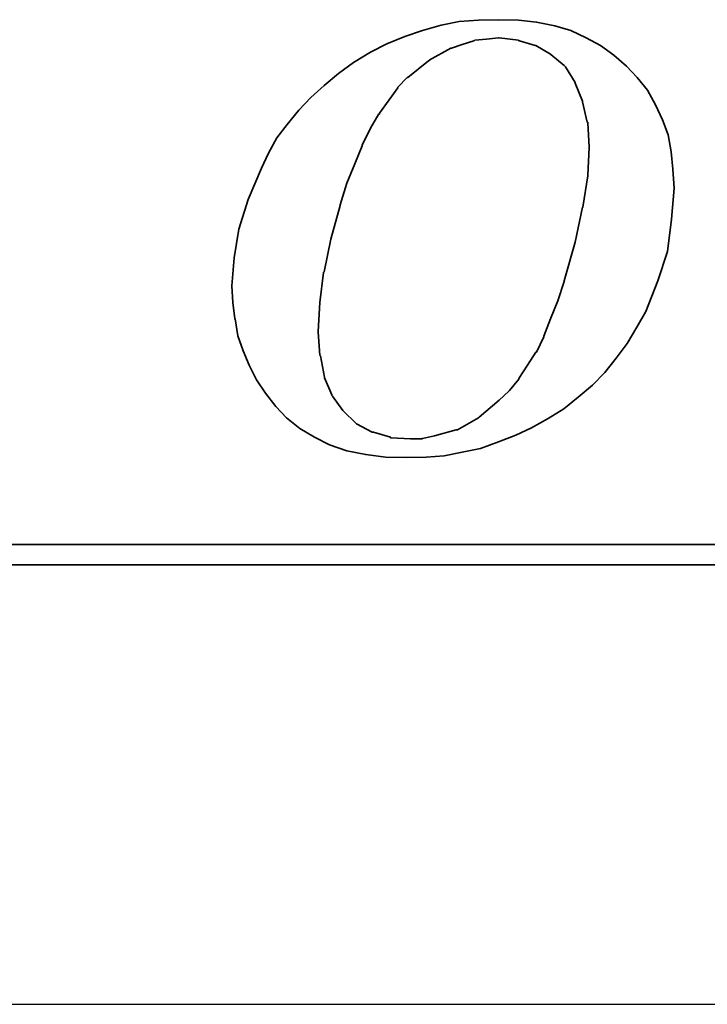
# Model space of a CAD drawing. Header units: inches. Extents: x 18 to 1412, y -76 to 627.
# Tile 27 of 41: x 153 to 158, y 123 to 130. Entities that reach past the tile are written whole.
import ezdxf

# ---------------------------------------------------------------- set-up
doc = ezdxf.new("R2010")
doc.units = ezdxf.units.IN
doc.header["$MEASUREMENT"] = 0
doc.layers.add('DIM', color=4, linetype='Continuous')
doc.layers.add('layer 1', color=7, linetype='Continuous')

# ---------------------------------------------------------------- blocks, each defined once
blk = doc.blocks.new('TBI MOTION logo(完整正式版)')
at = {"layer": 'layer 1', "color": 22, "lineweight": 35}
for points, knots in [([(-11.34375, -6.98375), (-11.34375, -6.98375), (-10.91375, -7.43875), (-10.91375, -7.43875), (-10.91375, -7.43875), (-10.91375, -7.43875), (-10.38625, -7.87125), (-10.38625, -7.87125), (-10.38625, -7.87125), (-10.38625, -7.87125), (-9.81125, -8.20375), (-9.81125, -8.20375), (-9.81125, -8.20375), (-9.81125, -8.20375), (-9.21125, -8.51875), (-9.21125, -8.51875), (-9.21125, -8.51875), (-9.21125, -8.51875), (-8.51625, -8.75875), (-8.51625, -8.75875), (-8.51625, -8.75875), (-8.51625, -8.75875), (-7.77125, -8.90375), (-7.77125, -8.90375), (-7.77125, -8.90375), (-7.77125, -8.90375), (-6.97875, -8.99875), (-6.97875, -8.99875), (-6.97875, -8.99875), (-6.97875, -8.99875), (-6.14125, -9.02375), (-6.14125, -9.02375), (-6.14125, -9.02375), (-6.14125, -9.02375), (-5.37125, -8.99875), (-5.37125, -8.99875), (-5.37125, -8.99875), (-5.37125, -8.99875), (-4.65375, -8.94875), (-4.65375, -8.94875), (-4.65375, -8.94875), (-4.65375, -8.94875), (-3.93375, -8.80625), (-3.93375, -8.80625), (-3.93375, -8.80625), (-3.93375, -8.80625), (-3.21375, -8.66375), (-3.21375, -8.66375), (-3.21375, -8.66375), (-3.21375, -8.66375), (-2.49375, -8.39875), (-2.49375, -8.39875), (-2.49375, -8.39875), (-2.49375, -8.39875), (-1.79875, -8.13375), (-1.79875, -8.13375), (-1.79875, -8.13375), (-1.79875, -8.13375), (-1.17375, -7.84375), (-1.17375, -7.84375), (-1.17375, -7.84375), (-1.17375, -7.84375), (-0.52375, -7.46375), (-0.52375, -7.46375), (-0.52375, -7.46375), (-0.52375, -7.46375), (0.10124, -7.07875), (0.10124, -7.07875), (0.10124, -7.07875), (0.10124, -7.07875), (0.67625, -6.62375), (0.67625, -6.62375), (0.67625, -6.62375), (0.67625, -6.62375), (1.24874, -6.14375), (1.24874, -6.14375), (1.24874, -6.14375), (1.24874, -6.14375), (1.72874, -5.64125), (1.72874, -5.64125), (1.72874, -5.64125), (1.72874, -5.64125), (2.18624, -5.06375), (2.18624, -5.06375), (2.18624, -5.06375), (2.18624, -5.06375), (2.61625, -4.48874), (2.61625, -4.48874), (2.61625, -4.48874), (2.61625, -4.48874), (3.00125, -3.83874), (3.00125, -3.83874), (3.00125, -3.83874), (3.00125, -3.83874), (3.36124, -3.21374), (3.36124, -3.21374), (3.36124, -3.21374), (3.36124, -3.21374), (3.84374, -1.99125), (3.84374, -1.99125), (3.84374, -1.99125), (3.84374, -1.99125), (4.22625, -0.81875), (4.22625, -0.81875), (4.22625, -0.81875), (4.22625, -0.81875), (4.39125, 0.45624), (4.39125, 0.45624), (4.39125, 0.45624), (4.39125, 0.45624), (4.48874, 1.70124), (4.48874, 1.70124), (4.48874, 1.70124), (4.48874, 1.70124), (4.43874, 2.44625), (4.43874, 2.44625), (4.43874, 2.44625), (4.43874, 2.44625), (4.36874, 3.14125), (4.36874, 3.14125), (4.36874, 3.14125), (4.36874, 3.14125), (4.25125, 3.81125), (4.25125, 3.81125), (4.25125, 3.81125), (4.25125, 3.81125), (4.03124, 4.41125), (4.03124, 4.41125), (4.03124, 4.41125), (4.03124, 4.41125), (3.74374, 5.01125), (3.74374, 5.01125), (3.74374, 5.01125), (3.74374, 5.01125), (3.43124, 5.58875), (3.43124, 5.58875), (3.43124, 5.58875), (3.43124, 5.58875), (3.02625, 6.09125), (3.02625, 6.09125), (3.02625, 6.09125), (3.02625, 6.09125), (2.59374, 6.54875), (2.59374, 6.54875), (2.59374, 6.54875), (2.59374, 6.54875), (2.09124, 6.98125), (2.09124, 6.98125), (2.09124, 6.98125), (2.09124, 6.98125), (1.56124, 7.36625), (1.56124, 7.36625), (1.56124, 7.36625), (1.56124, 7.36625), (0.98624, 7.67625), (0.98624, 7.67625), (0.98624, 7.67625), (0.98624, 7.67625), (0.38624, 7.96375), (0.38624, 7.96375), (0.38624, 7.96375), (0.38624, 7.96375), (-0.25875, 8.15625), (-0.25875, 8.15625), (-0.25875, 8.15625), (-0.25875, 8.15625), (-0.98125, 8.30125), (-0.98125, 8.30125), (-0.98125, 8.30125), (-0.98125, 8.30125), (-1.70124, 8.37125), (-1.70124, 8.37125), (-1.70124, 8.37125), (-1.70124, 8.37125), (-2.49375, 8.39624), (-2.49375, 8.39624), (-2.49375, 8.39624), (-2.49375, 8.39624), (-3.28625, 8.37125), (-3.28625, 8.37125), (-3.28625, 8.37125), (-3.28625, 8.37125), (-4.05125, 8.32125), (-4.05125, 8.32125), (-4.05125, 8.32125), (-4.05125, 8.32125), (-4.77375, 8.18125), (-4.77375, 8.18125), (-4.77375, 8.18125), (-4.77375, 8.18125), (-5.51625, 7.96375), (-5.51625, 7.96375), (-5.51625, 7.96375), (-5.51625, 7.96375), (-6.21125, 7.72625), (-6.21125, 7.72625), (-6.21125, 7.72625), (-6.21125, 7.72625), (-6.92875, 7.43625), (-6.92875, 7.43625), (-6.92875, 7.43625), (-6.92875, 7.43625), (-7.57875, 7.10125), (-7.57875, 7.10125), (-7.57875, 7.10125), (-7.57875, 7.10125), (-8.24875, 6.69125), (-8.24875, 6.69125), (-8.24875, 6.69125), (-8.24875, 6.69125), (-8.84875, 6.26125), (-8.84875, 6.26125), (-8.84875, 6.26125), (-8.84875, 6.26125), (-9.42625, 5.78125), (-9.42625, 5.78125), (-9.42625, 5.78125), (-9.42625, 5.78125), (-9.95375, 5.30125), (-9.95375, 5.30125), (-9.95375, 5.30125), (-9.95375, 5.30125), (-10.43375, 4.79624), (-10.43375, 4.79624), (-10.43375, 4.79624), (-10.43375, 4.79624), (-10.88875, 4.22125), (-10.88875, 4.22125), (-10.88875, 4.22125), (-10.88875, 4.22125), (-11.29875, 3.69375), (-11.29875, 3.69375), (-11.29875, 3.69375), (-11.29875, 3.69375), (-11.63375, 3.09125), (-11.63375, 3.09125), (-11.63375, 3.09125), (-11.63375, 3.09125), (-11.91875, 2.49625), (-11.91875, 2.49625), (-11.91875, 2.49625), (-11.91875, 2.49625), (-12.44875, 1.24625), (-12.44875, 1.24625), (-12.44875, 1.24625), (-12.44875, 1.24625), (-12.80875, 0.06874), (-12.80875, 0.06874), (-12.80875, 0.06874), (-12.80875, 0.06874), (-12.99875, -1.07875), (-12.99875, -1.07875), (-12.99875, -1.07875), (-12.99875, -1.07875), (-13.09375, -2.18375), (-13.09375, -2.18375), (-13.09375, -2.18375), (-13.09375, -2.18375), (-13.04875, -2.85375), (-13.04875, -2.85375), (-13.04875, -2.85375), (-13.04875, -2.85375), (-12.97375, -3.50375), (-12.97375, -3.50375), (-12.97375, -3.50375), (-12.97375, -3.50375), (-12.95375, -3.50375), (-12.95375, -3.50375), (-12.95375, -3.50375), (-12.95375, -3.50375), (-12.85375, -4.17375), (-12.85375, -4.17375), (-12.85375, -4.17375), (-12.85375, -4.17375), (-12.63875, -4.77624), (-12.63875, -4.77624), (-12.63875, -4.77624), (-12.63875, -4.77624), (-12.39875, -5.35125), (-12.39875, -5.35125), (-12.39875, -5.35125), (-12.39875, -5.35125), (-12.11375, -5.92875), (-12.11375, -5.92875), (-12.11375, -5.92875), (-12.11375, -5.92875), (-11.75375, -6.45375), (-11.75375, -6.45375), (-11.75375, -6.45375), (-11.75375, -6.45375), (-11.34375, -6.98375), (-11.34375, -6.98375)], [0, 0, 0, 0, 0.01369863, 0.01369863, 0.01369863, 0.01369863, 0.02739726, 0.02739726, 0.02739726, 0.02739726, 0.04109589, 0.04109589, 0.04109589, 0.04109589, 0.05479452, 0.05479452, 0.05479452, 0.05479452, 0.06849315, 0.06849315, 0.06849315, 0.06849315, 0.08219178, 0.08219178, 0.08219178, 0.08219178, 0.09589041, 0.09589041, 0.09589041, 0.09589041, 0.10958904, 0.10958904, 0.10958904, 0.10958904, 0.12328767, 0.12328767, 0.12328767, 0.12328767, 0.1369863, 0.1369863, 0.1369863, 0.1369863, 0.15068493, 0.15068493, 0.15068493, 0.15068493, 0.16438356, 0.16438356, 0.16438356, 0.16438356, 0.17808219, 0.17808219, 0.17808219, 0.17808219, 0.19178082, 0.19178082, 0.19178082, 0.19178082, 0.20547945, 0.20547945, 0.20547945, 0.20547945, 0.21917808, 0.21917808, 0.21917808, 0.21917808, 0.23287671, 0.23287671, 0.23287671, 0.23287671, 0.24657534, 0.24657534, 0.24657534, 0.24657534, 0.26027397, 0.26027397, 0.26027397, 0.26027397, 0.2739726, 0.2739726, 0.2739726, 0.2739726, 0.28767123, 0.28767123, 0.28767123, 0.28767123, 0.30136986, 0.30136986, 0.30136986, 0.30136986, 0.31506849, 0.31506849, 0.31506849, 0.31506849, 0.32876712, 0.32876712, 0.32876712, 0.32876712, 0.34246575, 0.34246575, 0.34246575, 0.34246575, 0.35616438, 0.35616438, 0.35616438, 0.35616438, 0.36986301, 0.36986301, 0.36986301, 0.36986301, 0.38356164, 0.38356164, 0.38356164, 0.38356164, 0.39726027, 0.39726027, 0.39726027, 0.39726027, 0.4109589, 0.4109589, 0.4109589, 0.4109589, 0.42465753, 0.42465753, 0.42465753, 0.42465753, 0.43835616, 0.43835616, 0.43835616, 0.43835616, 0.45205479, 0.45205479, 0.45205479, 0.45205479, 0.46575342, 0.46575342, 0.46575342, 0.46575342, 0.47945205, 0.47945205, 0.47945205, 0.47945205, 0.49315068, 0.49315068, 0.49315068, 0.49315068, 0.50684932, 0.50684932, 0.50684932, 0.50684932, 0.52054795, 0.52054795, 0.52054795, 0.52054795, 0.53424658, 0.53424658, 0.53424658, 0.53424658, 0.54794521, 0.54794521, 0.54794521, 0.54794521, 0.56164384, 0.56164384, 0.56164384, 0.56164384, 0.57534247, 0.57534247, 0.57534247, 0.57534247, 0.5890411, 0.5890411, 0.5890411, 0.5890411, 0.60273973, 0.60273973, 0.60273973, 0.60273973, 0.61643836, 0.61643836, 0.61643836, 0.61643836, 0.63013699, 0.63013699, 0.63013699, 0.63013699, 0.64383562, 0.64383562, 0.64383562, 0.64383562, 0.65753425, 0.65753425, 0.65753425, 0.65753425, 0.67123288, 0.67123288, 0.67123288, 0.67123288, 0.68493151, 0.68493151, 0.68493151, 0.68493151, 0.69863014, 0.69863014, 0.69863014, 0.69863014, 0.71232877, 0.71232877, 0.71232877, 0.71232877, 0.7260274, 0.7260274, 0.7260274, 0.7260274, 0.73972603, 0.73972603, 0.73972603, 0.73972603, 0.75342466, 0.75342466, 0.75342466, 0.75342466, 0.76712329, 0.76712329, 0.76712329, 0.76712329, 0.78082192, 0.78082192, 0.78082192, 0.78082192, 0.79452055, 0.79452055, 0.79452055, 0.79452055, 0.80821918, 0.80821918, 0.80821918, 0.80821918, 0.82191781, 0.82191781, 0.82191781, 0.82191781, 0.83561644, 0.83561644, 0.83561644, 0.83561644, 0.84931507, 0.84931507, 0.84931507, 0.84931507, 0.8630137, 0.8630137, 0.8630137, 0.8630137, 0.87671233, 0.87671233, 0.87671233, 0.87671233, 0.89041096, 0.89041096, 0.89041096, 0.89041096, 0.90410959, 0.90410959, 0.90410959, 0.90410959, 0.91780822, 0.91780822, 0.91780822, 0.91780822, 0.93150685, 0.93150685, 0.93150685, 0.93150685, 0.94520548, 0.94520548, 0.94520548, 0.94520548, 0.95890411, 0.95890411, 0.95890411, 0.95890411, 0.97260274, 0.97260274, 0.97260274, 0.97260274, 0.98630137, 0.98630137, 0.98630137, 0.98630137, 1, 1, 1, 1]), ([(-8.77875, 1.03124), (-8.77875, 1.03124), (-8.51625, 1.89625), (-8.51625, 1.89625), (-8.51625, 1.89625), (-8.51625, 1.89625), (-8.20375, 2.66375), (-8.20375, 2.66375), (-8.20375, 2.66375), (-8.20375, 2.66375), (-7.91625, 3.38125), (-7.91625, 3.38125), (-7.91625, 3.38125), (-7.91625, 3.38125), (-7.91625, 3.40624), (-7.91625, 3.40624), (-7.91625, 3.40624), (-7.91625, 3.40624), (-7.57875, 4.07624), (-7.57875, 4.07624), (-7.57875, 4.07624), (-7.57875, 4.07624), (-7.24375, 4.65125), (-7.24375, 4.65125), (-7.24375, 4.65125), (-7.24375, 4.65125), (-7.21875, 4.65125), (-7.21875, 4.65125), (-7.21875, 4.65125), (-7.21875, 4.65125), (-7.21875, 4.67624), (-7.21875, 4.67624), (-7.21875, 4.67624), (-7.21875, 4.67624), (-6.83625, 5.20375), (-6.83625, 5.20375), (-6.83625, 5.20375), (-6.83625, 5.20375), (-6.49875, 5.68625), (-6.49875, 5.68625), (-6.49875, 5.68625), (-6.49875, 5.68625), (-6.49875, 5.70625), (-6.49875, 5.70625), (-6.49875, 5.70625), (-6.49875, 5.70625), (-6.11625, 6.09125), (-6.11625, 6.09125), (-6.11625, 6.09125), (-6.11625, 6.09125), (-6.09125, 6.09125), (-6.09125, 6.09125), (-6.09125, 6.09125), (-6.09125, 6.09125), (-5.27375, 6.76625), (-5.27375, 6.76625), (-5.27375, 6.76625), (-5.27375, 6.76625), (-5.24875, 6.76625), (-5.24875, 6.76625), (-5.24875, 6.76625), (-5.24875, 6.76625), (-5.24875, 6.78625), (-5.24875, 6.78625), (-5.24875, 6.78625), (-5.24875, 6.78625), (-4.38875, 7.26624), (-4.38875, 7.26624), (-4.38875, 7.26624), (-4.38875, 7.26624), (-4.36125, 7.26624), (-4.36125, 7.26624), (-4.36125, 7.26624), (-4.36125, 7.26624), (-3.93375, 7.41125), (-3.93375, 7.41125), (-3.93375, 7.41125), (-3.93375, 7.41125), (-3.47375, 7.55625), (-3.47375, 7.55625), (-3.47375, 7.55625), (-3.47375, 7.55625), (-3.45375, 7.55625), (-3.45375, 7.55625), (-3.45375, 7.55625), (-3.45375, 7.55625), (-3.42875, 7.58124), (-3.42875, 7.58124), (-3.42875, 7.58124), (-3.42875, 7.58124), (-2.97375, 7.62625), (-2.97375, 7.62625), (-2.97375, 7.62625), (-2.97375, 7.62625), (-2.49375, 7.67625), (-2.49375, 7.67625), (-2.49375, 7.67625), (-2.49375, 7.67625), (-2.46875, 7.67625), (-2.46875, 7.67625), (-2.46875, 7.67625), (-2.46875, 7.67625), (-1.70124, 7.58124), (-1.70124, 7.58124), (-1.70124, 7.58124), (-1.70124, 7.58124), (-1.67875, 7.55625), (-1.67875, 7.55625), (-1.67875, 7.55625), (-1.67875, 7.55625), (-1.65375, 7.55625), (-1.65375, 7.55625), (-1.65375, 7.55625), (-1.65375, 7.55625), (-1.03125, 7.36625), (-1.03125, 7.36625), (-1.03125, 7.36625), (-1.03125, 7.36625), (-1.00625, 7.36625), (-1.00625, 7.36625), (-1.00625, 7.36625), (-1.00625, 7.36625), (-0.43124, 7.02624), (-0.43124, 7.02624), (-0.43124, 7.02624), (-0.43124, 7.02624), (-0.40625, 7.00624), (-0.40625, 7.00624), (-0.40625, 7.00624), (-0.40625, 7.00624), (0.12124, 6.57124), (0.12124, 6.57124), (0.12124, 6.57124), (0.12124, 6.57124), (0.14624, 6.54875), (0.14624, 6.54875), (0.14624, 6.54875), (0.14624, 6.54875), (0.17124, 6.52375), (0.17124, 6.52375), (0.17124, 6.52375), (0.17124, 6.52375), (0.55625, 5.89875), (0.55625, 5.89875), (0.55625, 5.89875), (0.55625, 5.89875), (0.55625, 5.87625), (0.55625, 5.87625), (0.55625, 5.87625), (0.55625, 5.87625), (0.84124, 5.15625), (0.84124, 5.15625), (0.84124, 5.15625), (0.84124, 5.15625), (0.84124, 5.13125), (0.84124, 5.13125), (0.84124, 5.13125), (0.84124, 5.13125), (1.03624, 4.31875), (1.03624, 4.31875), (1.03624, 4.31875), (1.03624, 4.31875), (1.05624, 4.31875), (1.05624, 4.31875), (1.05624, 4.31875), (1.05624, 4.31875), (1.05624, 4.29125), (1.05624, 4.29125), (1.05624, 4.29125), (1.05624, 4.29125), (1.10625, 3.33125), (1.10625, 3.33125), (1.10625, 3.33125), (1.10625, 3.33125), (1.10625, 3.30875), (1.10625, 3.30875), (1.10625, 3.30875), (1.10625, 3.30875), (1.05624, 2.20624), (1.05624, 2.20624), (1.05624, 2.20624), (1.05624, 2.20624), (1.05624, 2.18124), (1.05624, 2.18124), (1.05624, 2.18124), (1.05624, 2.18124), (0.86624, 0.93624), (0.86624, 0.93624), (0.86624, 0.93624), (0.86624, 0.93624), (0.84124, 0.93624), (0.84124, 0.93624), (0.84124, 0.93624), (0.84124, 0.93624), (0.55625, -0.45874), (0.55625, -0.45874), (0.55625, -0.45874), (0.55625, -0.45874), (0.12124, -1.99125), (0.12124, -1.99125), (0.12124, -1.99125), (0.12124, -1.99125), (0.12124, -2.01874), (0.12124, -2.01874), (0.12124, -2.01874), (0.12124, -2.01874), (-0.13874, -2.78375), (-0.13874, -2.78375), (-0.13874, -2.78375), (-0.13874, -2.78375), (-0.43124, -3.50375), (-0.43124, -3.50375), (-0.43124, -3.50375), (-0.43124, -3.50375), (-0.69375, -4.19875), (-0.69375, -4.19875), (-0.69375, -4.19875), (-0.69375, -4.19875), (-0.69375, -4.22375), (-0.69375, -4.22375), (-0.69375, -4.22375), (-0.69375, -4.22375), (-0.98125, -4.82374), (-0.98125, -4.82374), (-0.98125, -4.82374), (-0.98125, -4.82374), (-1.00625, -4.82374), (-1.00625, -4.82374), (-1.00625, -4.82374), (-1.00625, -4.82374), (-1.33875, -5.35125), (-1.33875, -5.35125), (-1.33875, -5.35125), (-1.33875, -5.35125), (-1.67875, -5.87875), (-1.67875, -5.87875), (-1.67875, -5.87875), (-1.67875, -5.87875), (-1.67875, -5.90375), (-1.67875, -5.90375), (-1.67875, -5.90375), (-1.67875, -5.90375), (-2.05875, -6.35875), (-2.05875, -6.35875), (-2.05875, -6.35875), (-2.05875, -6.35875), (-2.08375, -6.38375), (-2.08375, -6.38375), (-2.08375, -6.38375), (-2.08375, -6.38375), (-2.46875, -6.74375), (-2.46875, -6.74375), (-2.46875, -6.74375), (-2.46875, -6.74375), (-3.25875, -7.41625), (-3.25875, -7.41625), (-3.25875, -7.41625), (-3.25875, -7.41625), (-3.28625, -7.43875), (-3.28625, -7.43875), (-3.28625, -7.43875), (-3.28625, -7.43875), (-4.12375, -7.91875), (-4.12375, -7.91875), (-4.12375, -7.91875), (-4.12375, -7.91875), (-4.14875, -7.91875), (-4.14875, -7.91875), (-4.14875, -7.91875), (-4.14875, -7.91875), (-4.17125, -7.91875), (-4.17125, -7.91875), (-4.17125, -7.91875), (-4.17125, -7.91875), (-5.03375, -8.15875), (-5.03375, -8.15875), (-5.03375, -8.15875), (-5.03375, -8.15875), (-5.51625, -8.25625), (-5.51625, -8.25625), (-5.51625, -8.25625), (-5.51625, -8.25625), (-5.54125, -8.27875), (-5.54125, -8.27875), (-5.54125, -8.27875), (-5.54125, -8.27875), (-5.56375, -8.27875), (-5.56375, -8.27875), (-5.56375, -8.27875), (-5.56375, -8.27875), (-5.99625, -8.27875), (-5.99625, -8.27875), (-5.99625, -8.27875), (-5.99625, -8.27875), (-6.76375, -8.23125), (-6.76375, -8.23125), (-6.76375, -8.23125), (-6.76375, -8.23125), (-6.78875, -8.23125), (-6.78875, -8.23125), (-6.78875, -8.23125), (-6.78875, -8.23125), (-6.78875, -8.20375), (-6.78875, -8.20375), (-6.78875, -8.20375), (-6.78875, -8.20375), (-7.45875, -8.01375), (-7.45875, -8.01375), (-7.45875, -8.01375), (-7.45875, -8.01375), (-7.48375, -8.01375), (-7.48375, -8.01375), (-7.48375, -8.01375), (-7.48375, -8.01375), (-7.50875, -8.01375), (-7.50875, -8.01375), (-7.50875, -8.01375), (-7.50875, -8.01375), (-8.13125, -7.67875), (-8.13125, -7.67875), (-8.13125, -7.67875), (-8.13125, -7.67875), (-8.15625, -7.65375), (-8.15625, -7.65375), (-8.15625, -7.65375), (-8.15625, -7.65375), (-8.65875, -7.17375), (-8.65875, -7.17375), (-8.65875, -7.17375), (-8.65875, -7.17375), (-8.68375, -7.14875), (-8.68375, -7.14875), (-8.68375, -7.14875), (-8.68375, -7.14875), (-9.08875, -6.57375), (-9.08875, -6.57375), (-9.08875, -6.57375), (-9.08875, -6.57375), (-9.11375, -6.54875), (-9.11375, -6.54875), (-9.11375, -6.54875), (-9.11375, -6.54875), (-9.11375, -6.52875), (-9.11375, -6.52875), (-9.11375, -6.52875), (-9.11375, -6.52875), (-9.40375, -5.85375), (-9.40375, -5.85375), (-9.40375, -5.85375), (-9.40375, -5.85375), (-9.40375, -5.82875), (-9.40375, -5.82875), (-9.40375, -5.82875), (-9.40375, -5.82875), (-9.56875, -4.96875), (-9.56875, -4.96875), (-9.56875, -4.96875), (-9.56875, -4.96875), (-9.59375, -4.94375), (-9.59375, -4.94375), (-9.59375, -4.94375), (-9.59375, -4.94375), (-9.66375, -4.03375), (-9.66375, -4.03375), (-9.66375, -4.03375), (-9.66375, -4.03375), (-9.66375, -4.00875), (-9.66375, -4.00875), (-9.66375, -4.00875), (-9.66375, -4.00875), (-9.59375, -2.85375), (-9.59375, -2.85375), (-9.59375, -2.85375), (-9.59375, -2.85375), (-9.45125, -1.65875), (-9.45125, -1.65875), (-9.45125, -1.65875), (-9.45125, -1.65875), (-9.42625, -1.63375), (-9.42625, -1.63375), (-9.42625, -1.63375), (-9.42625, -1.63375), (-9.16125, -0.33875), (-9.16125, -0.33875), (-9.16125, -0.33875), (-9.16125, -0.33875), (-8.77875, 1.00624), (-8.77875, 1.00624), (-8.77875, 1.00624), (-8.77875, 1.00624), (-8.77875, 1.03124), (-8.77875, 1.03124)], [0, 0, 0, 0, 0.01020408, 0.01020408, 0.01020408, 0.01020408, 0.02040816, 0.02040816, 0.02040816, 0.02040816, 0.03061224, 0.03061224, 0.03061224, 0.03061224, 0.04081633, 0.04081633, 0.04081633, 0.04081633, 0.05102041, 0.05102041, 0.05102041, 0.05102041, 0.06122449, 0.06122449, 0.06122449, 0.06122449, 0.07142857, 0.07142857, 0.07142857, 0.07142857, 0.08163265, 0.08163265, 0.08163265, 0.08163265, 0.09183673, 0.09183673, 0.09183673, 0.09183673, 0.10204082, 0.10204082, 0.10204082, 0.10204082, 0.1122449, 0.1122449, 0.1122449, 0.1122449, 0.12244898, 0.12244898, 0.12244898, 0.12244898, 0.13265306, 0.13265306, 0.13265306, 0.13265306, 0.14285714, 0.14285714, 0.14285714, 0.14285714, 0.15306122, 0.15306122, 0.15306122, 0.15306122, 0.16326531, 0.16326531, 0.16326531, 0.16326531, 0.17346939, 0.17346939, 0.17346939, 0.17346939, 0.18367347, 0.18367347, 0.18367347, 0.18367347, 0.19387755, 0.19387755, 0.19387755, 0.19387755, 0.20408163, 0.20408163, 0.20408163, 0.20408163, 0.21428571, 0.21428571, 0.21428571, 0.21428571, 0.2244898, 0.2244898, 0.2244898, 0.2244898, 0.23469388, 0.23469388, 0.23469388, 0.23469388, 0.24489796, 0.24489796, 0.24489796, 0.24489796, 0.25510204, 0.25510204, 0.25510204, 0.25510204, 0.26530612, 0.26530612, 0.26530612, 0.26530612, 0.2755102, 0.2755102, 0.2755102, 0.2755102, 0.28571429, 0.28571429, 0.28571429, 0.28571429, 0.29591837, 0.29591837, 0.29591837, 0.29591837, 0.30612245, 0.30612245, 0.30612245, 0.30612245, 0.31632653, 0.31632653, 0.31632653, 0.31632653, 0.32653061, 0.32653061, 0.32653061, 0.32653061, 0.33673469, 0.33673469, 0.33673469, 0.33673469, 0.34693878, 0.34693878, 0.34693878, 0.34693878, 0.35714286, 0.35714286, 0.35714286, 0.35714286, 0.36734694, 0.36734694, 0.36734694, 0.36734694, 0.37755102, 0.37755102, 0.37755102, 0.37755102, 0.3877551, 0.3877551, 0.3877551, 0.3877551, 0.39795918, 0.39795918, 0.39795918, 0.39795918, 0.40816327, 0.40816327, 0.40816327, 0.40816327, 0.41836735, 0.41836735, 0.41836735, 0.41836735, 0.42857143, 0.42857143, 0.42857143, 0.42857143, 0.43877551, 0.43877551, 0.43877551, 0.43877551, 0.44897959, 0.44897959, 0.44897959, 0.44897959, 0.45918367, 0.45918367, 0.45918367, 0.45918367, 0.46938776, 0.46938776, 0.46938776, 0.46938776, 0.47959184, 0.47959184, 0.47959184, 0.47959184, 0.48979592, 0.48979592, 0.48979592, 0.48979592, 0.5, 0.5, 0.5, 0.5, 0.51020408, 0.51020408, 0.51020408, 0.51020408, 0.52040816, 0.52040816, 0.52040816, 0.52040816, 0.53061224, 0.53061224, 0.53061224, 0.53061224, 0.54081633, 0.54081633, 0.54081633, 0.54081633, 0.55102041, 0.55102041, 0.55102041, 0.55102041, 0.56122449, 0.56122449, 0.56122449, 0.56122449, 0.57142857, 0.57142857, 0.57142857, 0.57142857, 0.58163265, 0.58163265, 0.58163265, 0.58163265, 0.59183673, 0.59183673, 0.59183673, 0.59183673, 0.60204082, 0.60204082, 0.60204082, 0.60204082, 0.6122449, 0.6122449, 0.6122449, 0.6122449, 0.62244898, 0.62244898, 0.62244898, 0.62244898, 0.63265306, 0.63265306, 0.63265306, 0.63265306, 0.64285714, 0.64285714, 0.64285714, 0.64285714, 0.65306122, 0.65306122, 0.65306122, 0.65306122, 0.66326531, 0.66326531, 0.66326531, 0.66326531, 0.67346939, 0.67346939, 0.67346939, 0.67346939, 0.68367347, 0.68367347, 0.68367347, 0.68367347, 0.69387755, 0.69387755, 0.69387755, 0.69387755, 0.70408163, 0.70408163, 0.70408163, 0.70408163, 0.71428571, 0.71428571, 0.71428571, 0.71428571, 0.7244898, 0.7244898, 0.7244898, 0.7244898, 0.73469388, 0.73469388, 0.73469388, 0.73469388, 0.74489796, 0.74489796, 0.74489796, 0.74489796, 0.75510204, 0.75510204, 0.75510204, 0.75510204, 0.76530612, 0.76530612, 0.76530612, 0.76530612, 0.7755102, 0.7755102, 0.7755102, 0.7755102, 0.78571429, 0.78571429, 0.78571429, 0.78571429, 0.79591837, 0.79591837, 0.79591837, 0.79591837, 0.80612245, 0.80612245, 0.80612245, 0.80612245, 0.81632653, 0.81632653, 0.81632653, 0.81632653, 0.82653061, 0.82653061, 0.82653061, 0.82653061, 0.83673469, 0.83673469, 0.83673469, 0.83673469, 0.84693878, 0.84693878, 0.84693878, 0.84693878, 0.85714286, 0.85714286, 0.85714286, 0.85714286, 0.86734694, 0.86734694, 0.86734694, 0.86734694, 0.87755102, 0.87755102, 0.87755102, 0.87755102, 0.8877551, 0.8877551, 0.8877551, 0.8877551, 0.89795918, 0.89795918, 0.89795918, 0.89795918, 0.90816327, 0.90816327, 0.90816327, 0.90816327, 0.91836735, 0.91836735, 0.91836735, 0.91836735, 0.92857143, 0.92857143, 0.92857143, 0.92857143, 0.93877551, 0.93877551, 0.93877551, 0.93877551, 0.94897959, 0.94897959, 0.94897959, 0.94897959, 0.95918367, 0.95918367, 0.95918367, 0.95918367, 0.96938776, 0.96938776, 0.96938776, 0.96938776, 0.97959184, 0.97959184, 0.97959184, 0.97959184, 0.98979592, 0.98979592, 0.98979592, 0.98979592, 1, 1, 1, 1]), ([(75.90875, -9.47875), (75.90875, -9.47875), (75.90875, -12.28625), (75.90875, -12.28625), (75.90875, -12.28625), (75.90875, -12.28625), (75.90875, -12.47875), (75.90875, -12.47875), (75.90875, -12.47875), (75.90875, -12.47875), (75.71625, -12.47875), (75.71625, -12.47875), (75.71625, -12.47875), (75.71625, -12.47875), (-88.32875, -12.47875), (-88.32875, -12.47875), (-88.32875, -12.47875), (-88.32875, -12.47875), (-88.32875, -13.29375), (-88.32875, -13.29375), (-88.32875, -13.29375), (-88.32875, -13.29375), (82.89125, -13.29375), (82.89125, -13.29375), (82.89125, -13.29375), (82.89125, -13.29375), (75.90875, -9.47875), (75.90875, -9.47875)], [0, 0, 0, 0, 0.14285714, 0.14285714, 0.14285714, 0.14285714, 0.28571429, 0.28571429, 0.28571429, 0.28571429, 0.42857143, 0.42857143, 0.42857143, 0.42857143, 0.57142857, 0.57142857, 0.57142857, 0.57142857, 0.71428571, 0.71428571, 0.71428571, 0.71428571, 0.85714286, 0.85714286, 0.85714286, 0.85714286, 1, 1, 1, 1])]:
    blk.add_open_spline(points, degree=3, knots=knots, dxfattribs=at)

msp = doc.modelspace()

# ---------------------------------------------------------------- linework, layer by layer
at = {"layer": 'DIM', "color": 7}
msp.add_line((116.9881, 122.9042), (177.8677, 122.9042), dxfattribs=at)

# ---------------------------------------------------------------- block references
at = {"layer": 'DIM', "color": 7, "xscale": 0.1791590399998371, "yscale": 0.1791590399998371, "zscale": 0.1791590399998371}
msp.add_blockref('TBI MOTION logo(完整正式版)', (156.9679, 128.4168), dxfattribs=at)

doc.saveas('drawing.dxf')
